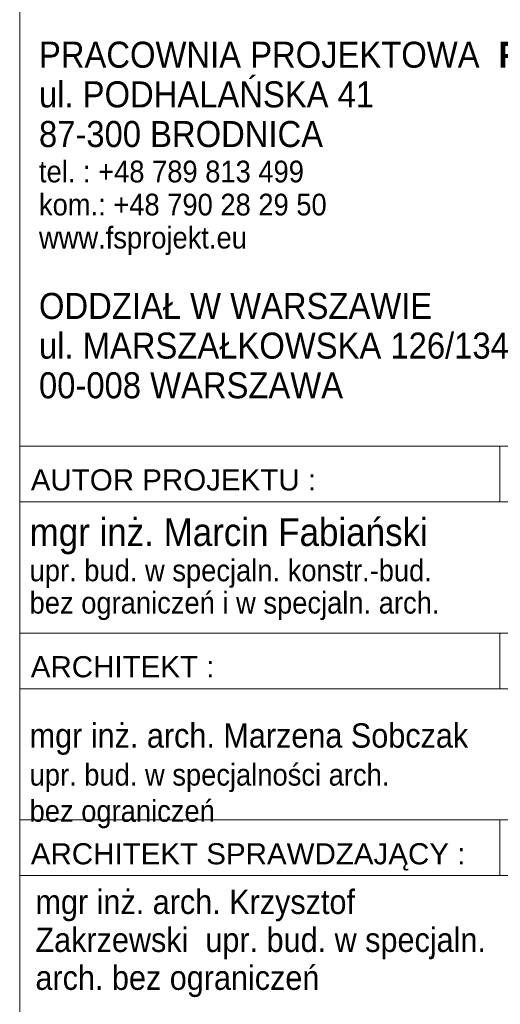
# Model space of a CAD drawing. Header units: centimetres. Extents: x 18292 to 3593338517, y 11794 to 62103.
# Tile 140 of 147: x 3593337909 to 3593338185, y 12365 to 12931. Entities that reach past the tile are written whole.
import ezdxf

# ---------------------------------------------------------------- set-up
doc = ezdxf.new("R2010")
doc.units = ezdxf.units.CM
doc.header["$MEASUREMENT"] = 0
doc.styles.add('GENERATED_STYLE_2', font='txt')

msp = doc.modelspace()

# ---------------------------------------------------------------- linework, layer by layer
at = {"color": 7, "linetype": 'Continuous', "lineweight": 13}
for p, q in [((3593337908.68, 12685.82), (3593338484.68, 12685.82)), ((3593338185.02, 12685.82), (3593338185.02, 12653.82)), ((3593337908.68, 12653.82), (3593338484.68, 12653.82)), ((3593337908.68, 12578.31), (3593338484.68, 12578.31)), ((3593338185.02, 12578.31), (3593338185.02, 12546.31)), ((3593337908.68, 12546.31), (3593338484.68, 12546.31)), ((3593337908.68, 12470.8), (3593338484.68, 12470.8)), ((3593338185.02, 12470.8), (3593338185.02, 12470.77)), ((3593338185.02, 12470.8), (3593338185.02, 12438.8)), ((3593337908.68, 12438.8), (3593338484.68, 12438.8))]:
    msp.add_line(p, q, dxfattribs=at)
at = {"color": 7, "linetype": 'Continuous', "lineweight": 13, "flags": 128}
msp.add_lwpolyline([(3593337908.68, 14043.4), (3593338484.68, 14043.4), (3593338484.68, 11793.66), (3593337908.68, 11793.66)], close=True, dxfattribs=at)

# ---------------------------------------------------------------- texts
at = {"color": 7, "linetype": 'Continuous', "lineweight": 13, "style": 'GENERATED_STYLE_2'}
for s, insert, char_height, attachment_point, line_spacing_factor in [('\\A1;{\\W0.900000x;\\pql;\\fArial|b0|i0|c238|p38;PRACOWNIA PROJEKTOWA\\fCourier New|b0|i0|c238|p53;\\H0.800000x; \\fArial|b1|i0|c238|p38;\\c223;\\H1.250000x;FS\\fArial|b1|i0|c238|p38;\\C152;projekt\\P\\pql;\\fArial|b0|i0|c238|p38;\\C7;ul. PODHALAŃSKA 41 \\P\\pql;\\fArial|b0|i0|c238|p38;87-300 BRODNICA        \\P\\pql;\\fArial|b0|i0|c238|p38;\\H0.833333x;tel. : +48 789 813 499\\P\\pql;\\fArial|b0|i0|c238|p38;kom.: +48 790 28 29 50\\P\\pql;\\fArial|b0|i0|c238|p38;www.fsprojekt.eu\\P\\pql;\\fArial|b0|i0|c238|p38;\\P\\pql;\\fArial|b0|i0|c238|p38;\\H1.200000x;ODDZIAŁ W WARSZAWIE\\P\\pql;\\fArial|b0|i0|c238|p38;ul. MARSZAŁKOWSKA 126/134 pok. 246\\P\\pql;\\fArial|b0|i0|c238|p38;00-008 WARSZAWA}', (3593337919.78, 12918.64), 15, 1, 0.912923), ('\\A1;{\\W0.900000x;\\pql;\\fArial|b0|i0|c238|p38;mgr inż. Marcin Fabiański\\P\\pql;\\fArial|b0|i0|c238|p38;\\H0.781250x;upr. bud. w specjaln. konstr.-bud. \\P\\pql;\\fArial|b0|i0|c238|p38;bez ograniczeń i w specjaln. arch.}', (3593337914.4, 12615.09), 16, 4, 0.892313), ('\\A1;{\\W0.900000x;\\pql;\\fArial|b0|i0|c238|p38;mgr inż. arch. Krzysztof \\P\\pql;\\fArial|b0|i0|c238|p38;Zakrzewski  \\fArial|b0|i0|c238|p38;upr. bud. w specjaln. \\P\\pql;\\fArial|b0|i0|c238|p38;arch. bez ograniczeń}', (3593337917.75, 12399.72), 14, 4, 0.935281)]:
    msp.add_mtext(s, dxfattribs=dict(at, insert=insert, char_height=char_height, attachment_point=attachment_point, line_spacing_factor=line_spacing_factor))
at = {"color": 7, "linetype": 'Continuous', "lineweight": 13, "attachment_point": 4, "style": 'GENERATED_STYLE_2'}
for s, insert, char_height in [('\\A1;{\\pql;\\fArial|b0|i0|c238|p38;AUTOR PROJEKTU :}', (3593337915.05, 12666.38), 12.16), ('\\A1;{\\pql;\\fArial|b0|i0|c238|p38;ARCHITEKT :}', (3593337915.05, 12558.88), 12.16), ('\\A1;{\\W0.900000x;\\pql;\\fArial|b0|i0|c238|p38;mgr inż. arch. Marzena Sobczak\\P\\pql;\\fArial|b0|i0|c238|p38;\\H0.892857x;upr. bud. w specjalności arch. \\P\\pql;\\fArial|b0|i0|c238|p38;bez ograniczeń\\P\\pql;\\fArial|b0|i0|c238|p38;\\H1.120000x;}', (3593337914.4, 12496.17), 14), ('\\A1;{\\pql;\\fArial|b0|i0|c238|p38;ARCHITEKT SPRAWDZAJĄCY :}', (3593337915.08, 12449.52), 12.16)]:
    msp.add_mtext(s, dxfattribs=dict(at, insert=insert, char_height=char_height))

doc.saveas('drawing.dxf')
